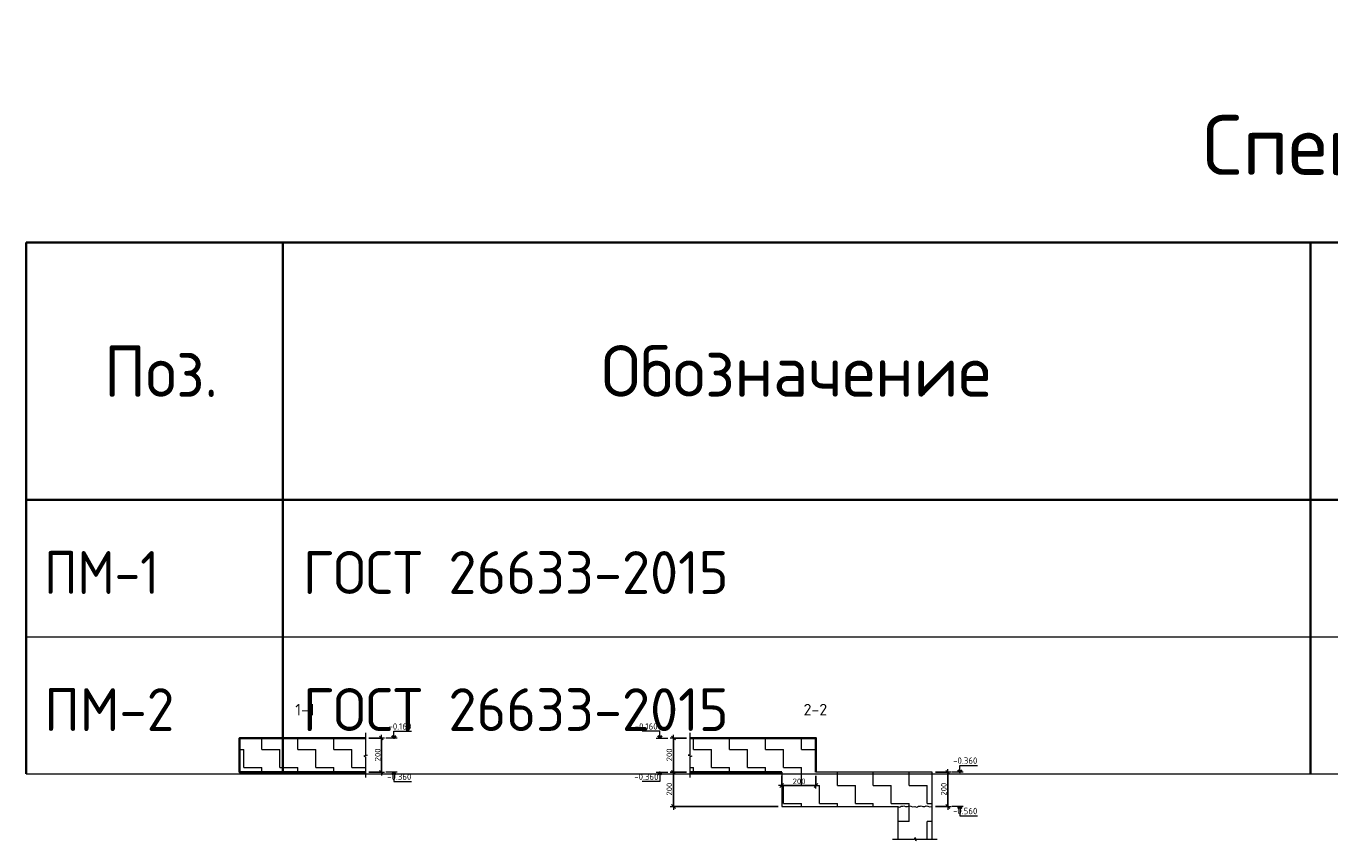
# Model space of a CAD drawing. Header units: metres. Extents: x -38 to 89, y -15 to 19.
# Tile 113 of 120: x 70.02 to 77.64, y 12.49 to 17.24. Entities that reach past the tile are written whole.
import ezdxf

# ---------------------------------------------------------------- set-up
doc = ezdxf.new("R2010")
doc.units = ezdxf.units.M
doc.header["$PDMODE"] = 65
doc.layers.add('XR$5$ВК__отв в полу 1-2 эт', color=220, linetype='Continuous', lineweight=25)
doc.layers.add('XR$5$Размерная линия_ общее', color=7, linetype='Continuous', lineweight=13)
doc.styles.add('ISOCPEUR', font='txt')
doc.dimstyles.new('DIMSTYLE_15', dxfattribs={"dimtxt": 0.033, "dimasz": 0.0375, "dimexe": 0, "dimexo": 0, "dimgap": 0.0165, "dimtad": 2, "dimdec": 0, "dimlfac": 1000, "dimrnd": 1, "dimzin": 12, "dimdsep": 46, "dimtxsty": 'ISOCPEUR', "dimblk1": 'ALL_ML_STRICH', "dimblk2": 'ALL_ML_STRICH', "dimsah": 1, "dimcen": 0, "dimclrd": 7, "dimclre": 256, "dimclrt": 7, "dimadec": 0, "dimazin": 0, "dimtfac": 1, "dimtdec": 0, "dimtix": 1, "dimtmove": 2, "dimatfit": 3, "dimfxl": 0, "dimtzin": 0, "dimlwd": 0, "dimlwe": -3, "dimarcsym": 0})
pattern_1 = [(0, (0.21, 0.21), (0.105, 0.105), [0.105, -0.105]), (90, (0.21, 0.21), (-0.105, 0.105), [0.105, -0.105])]

# ---------------------------------------------------------------- blocks, each defined once
blk = doc.blocks.new('ЭЛЕМЕНТ_УЗОРА_1')
at = {"color": 7, "linetype": 'Continuous', "lineweight": 13, "transparency": 33554687}
blk.add_line((72.0051, 12.8573), (72.0051, 12.8573), dxfattribs=at)
blk.add_lwpolyline([(72.0051, 13.1173), (72.0051, 12.9901), (72.0151, 12.9865), (71.9951, 12.9816), (72.0051, 12.9774), (72.0051, 12.8573)], dxfattribs=at)
blk = doc.blocks.new('ЭЛЕМЕНТ_УЗОРА_2')
at = {"color": 7, "linetype": 'Continuous', "lineweight": 13, "transparency": 33554687}
blk.add_line((73.8995, 12.8573), (73.8995, 12.8573), dxfattribs=at)
blk.add_lwpolyline([(73.8995, 13.1173), (73.8995, 12.9901), (73.8895, 12.9865), (73.9095, 12.9816), (73.8995, 12.9774), (73.8995, 12.8573)], dxfattribs=at)
blk = doc.blocks.new('ЭЛЕМЕНТ_УЗОРА_3')
at = {"color": 7, "linetype": 'Continuous', "lineweight": 13, "transparency": 33554687}
blk.add_line((75.343, 12.4969), (75.343, 12.4969), dxfattribs=at)
blk.add_lwpolyline([(75.083, 12.4969), (75.2101, 12.4969), (75.2138, 12.5069), (75.2187, 12.4869), (75.2229, 12.4969), (75.343, 12.4969)], dxfattribs=at)
blk = doc.blocks.new('ЭЛЕМЕНТ_УЗОРА_4')
at = {"color": 7, "linetype": 'Continuous', "lineweight": 13, "transparency": 33554687}
blk.add_line((75.313, 12.6873), (75.313, 12.6873), dxfattribs=at)
for points in [[(75.113, 12.6873), (75.123, 12.6843), (75.1273, 12.6857), (75.133, 12.6903), (75.143, 12.6903), (75.1491, 12.6911), (75.1585, 12.688), (75.1699, 12.6882), (75.1789, 12.6908), (75.1888, 12.6891), (75.1984, 12.685), (75.213, 12.6873)], [(75.213, 12.6873), (75.223, 12.6843), (75.2273, 12.6857), (75.233, 12.6903), (75.243, 12.6903), (75.2491, 12.6911), (75.2585, 12.688), (75.2699, 12.6882), (75.2789, 12.6908), (75.2888, 12.6891), (75.2984, 12.685), (75.313, 12.6873)]]:
    blk.add_lwpolyline(points, dxfattribs=at)
blk = doc.blocks.new('ALL_ML_STRICH')
at = {"color": 0, "linetype": 'ByBlock', "lineweight": -2}
for p, q in [((-1, 0), (0.5, 0)), ((-0.3, -0.3), (0.3, 0.3)), ((0, -0.5), (0, 0.5))]:
    blk.add_line(p, q, dxfattribs=at)
blk = doc.blocks.new('*D678')
at = {"layer": 'DEFPOINTS', "color": 7, "linetype": 'Continuous', "lineweight": 13, "transparency": 33554687}
for p in [(73.8995, 12.8873), (73.803, 12.6873), (74.435, 12.6873)]:
    blk.add_point(p, dxfattribs=at)
at = {"layer": 'XR$5$Размерная линия_ общее', "color": 253, "linetype": 'Continuous', "lineweight": -2, "true_color": 0xa0a0a0, "transparency": 33554687}
for p, q in [((73.8795, 12.8873), (73.803, 12.8873)), ((74.415, 12.6873), (73.803, 12.6873))]:
    blk.add_line(p, q, dxfattribs=at)
at = {"layer": 'XR$5$Размерная линия_ общее', "color": 7, "linetype": 'Continuous', "lineweight": -2, "transparency": 33554687}
blk.add_line((73.803, 12.6873), (73.803, 12.8873), dxfattribs=at)
at = {"layer": 'XR$5$Размерная линия_ общее', "color": 7, "linetype": 'Continuous', "lineweight": 13, "transparency": 33554687, "xscale": 0.0375, "yscale": 0.0375, "zscale": 0.0375}
for p, rotation in [((73.803, 12.8873), 90), ((73.803, 12.6873), 270)]:
    blk.add_blockref('ALL_ML_STRICH', p, dxfattribs=dict(at, rotation=rotation))
at = {"layer": 'XR$5$Размерная линия_ общее', "color": 7, "linetype": 'Continuous', "lineweight": 13, "transparency": 33554687, "insert": (73.779, 12.7889), "char_height": 0.033, "width": 0.099, "attachment_point": 5, "rotation": 90, "style": 'ISOCPEUR'}
blk.add_mtext('\\A1;{200}', dxfattribs=at)
blk = doc.blocks.new('*D679')
at = {"layer": 'DEFPOINTS', "color": 7, "linetype": 'Continuous', "lineweight": 13, "transparency": 33554687}
for p in [(73.8995, 13.0873), (73.803, 12.8873), (73.8995, 12.8873)]:
    blk.add_point(p, dxfattribs=at)
at = {"layer": 'XR$5$Размерная линия_ общее', "color": 253, "linetype": 'Continuous', "lineweight": -2, "true_color": 0xa0a0a0, "transparency": 33554687}
for p, q in [((73.8795, 13.0873), (73.803, 13.0873)), ((73.8795, 12.8873), (73.803, 12.8873))]:
    blk.add_line(p, q, dxfattribs=at)
at = {"layer": 'XR$5$Размерная линия_ общее', "color": 7, "linetype": 'Continuous', "lineweight": -2, "transparency": 33554687}
blk.add_line((73.803, 12.8873), (73.803, 13.0873), dxfattribs=at)
at = {"layer": 'XR$5$Размерная линия_ общее', "color": 7, "linetype": 'Continuous', "lineweight": 13, "transparency": 33554687, "xscale": 0.0375, "yscale": 0.0375, "zscale": 0.0375}
for p, rotation in [((73.803, 13.0873), 90), ((73.803, 12.8873), 270)]:
    blk.add_blockref('ALL_ML_STRICH', p, dxfattribs=dict(at, rotation=rotation))
at = {"layer": 'XR$5$Размерная линия_ общее', "color": 7, "linetype": 'Continuous', "lineweight": 13, "transparency": 33554687, "insert": (73.779, 12.9889), "char_height": 0.033, "width": 0.099, "attachment_point": 5, "rotation": 90, "style": 'ISOCPEUR'}
blk.add_mtext('\\A1;{200}', dxfattribs=at)
blk = doc.blocks.new('*D680')
at = {"layer": 'DEFPOINTS', "color": 7, "linetype": 'Continuous', "lineweight": 13, "transparency": 33554687}
for p in [(75.313, 12.8873), (75.313, 12.6873), (75.4054, 12.6873)]:
    blk.add_point(p, dxfattribs=at)
at = {"layer": 'XR$5$Размерная линия_ общее', "color": 253, "linetype": 'Continuous', "lineweight": -2, "true_color": 0xa0a0a0, "transparency": 33554687}
for p, q in [((75.333, 12.8873), (75.4054, 12.8873)), ((75.333, 12.6873), (75.4054, 12.6873))]:
    blk.add_line(p, q, dxfattribs=at)
at = {"layer": 'XR$5$Размерная линия_ общее', "color": 7, "linetype": 'Continuous', "lineweight": -2, "transparency": 33554687}
blk.add_line((75.4054, 12.6873), (75.4054, 12.8873), dxfattribs=at)
at = {"layer": 'XR$5$Размерная линия_ общее', "color": 7, "linetype": 'Continuous', "lineweight": 13, "transparency": 33554687, "xscale": 0.0375, "yscale": 0.0375, "zscale": 0.0375}
for p, rotation in [((75.4054, 12.8873), 90), ((75.4054, 12.6873), 270)]:
    blk.add_blockref('ALL_ML_STRICH', p, dxfattribs=dict(at, rotation=rotation))
at = {"layer": 'XR$5$Размерная линия_ общее', "color": 7, "linetype": 'Continuous', "lineweight": 13, "transparency": 33554687, "insert": (75.3814, 12.7889), "char_height": 0.033, "width": 0.099, "attachment_point": 5, "rotation": 90, "style": 'ISOCPEUR'}
blk.add_mtext('\\A1;{200}', dxfattribs=at)
blk = doc.blocks.new('*D681')
at = {"layer": 'DEFPOINTS', "color": 7, "linetype": 'Continuous', "lineweight": 13, "transparency": 33554687}
for p in [(74.435, 12.8873), (74.635, 12.8873), (74.435, 12.8105)]:
    blk.add_point(p, dxfattribs=at)
at = {"layer": 'XR$5$Размерная линия_ общее', "color": 253, "linetype": 'Continuous', "lineweight": -2, "true_color": 0xa0a0a0, "transparency": 33554687}
for p, q in [((74.435, 12.8673), (74.435, 12.8105)), ((74.635, 12.8673), (74.635, 12.8105))]:
    blk.add_line(p, q, dxfattribs=at)
at = {"layer": 'XR$5$Размерная линия_ общее', "color": 7, "linetype": 'Continuous', "lineweight": -2, "transparency": 33554687}
blk.add_line((74.435, 12.8105), (74.635, 12.8105), dxfattribs=at)
at = {"layer": 'XR$5$Размерная линия_ общее', "color": 7, "linetype": 'Continuous', "lineweight": 13, "transparency": 33554687, "xscale": 0.0375, "yscale": 0.0375, "zscale": 0.0375, "rotation": 180}
blk.add_blockref('ALL_ML_STRICH', (74.435, 12.8105), dxfattribs=at)
at = {"layer": 'XR$5$Размерная линия_ общее', "color": 7, "linetype": 'Continuous', "lineweight": 13, "transparency": 33554687, "xscale": 0.0375, "yscale": 0.0375, "zscale": 0.0375}
blk.add_blockref('ALL_ML_STRICH', (74.635, 12.8105), dxfattribs=at)
at = {"layer": 'XR$5$Размерная линия_ общее', "color": 7, "linetype": 'Continuous', "lineweight": 13, "transparency": 33554687, "insert": (74.5366, 12.8345), "char_height": 0.033, "width": 0.099, "attachment_point": 5, "style": 'ISOCPEUR'}
blk.add_mtext('\\A1;{200}', dxfattribs=at)
blk = doc.blocks.new('*D711')
at = {"layer": 'DEFPOINTS', "color": 7, "linetype": 'Continuous', "lineweight": 13, "transparency": 33554687}
for p in [(72.0051, 13.0873), (72.0975, 13.0873), (72.0051, 12.8873)]:
    blk.add_point(p, dxfattribs=at)
at = {"layer": 'XR$5$Размерная линия_ общее', "color": 253, "linetype": 'Continuous', "lineweight": -2, "true_color": 0xa0a0a0, "transparency": 33554687}
for p, q in [((72.0251, 13.0873), (72.0975, 13.0873)), ((72.0251, 12.8873), (72.0975, 12.8873))]:
    blk.add_line(p, q, dxfattribs=at)
at = {"layer": 'XR$5$Размерная линия_ общее', "color": 7, "linetype": 'Continuous', "lineweight": -2, "transparency": 33554687}
blk.add_line((72.0975, 13.0873), (72.0975, 12.8873), dxfattribs=at)
at = {"layer": 'XR$5$Размерная линия_ общее', "color": 7, "linetype": 'Continuous', "lineweight": 13, "transparency": 33554687, "xscale": 0.0375, "yscale": 0.0375, "zscale": 0.0375}
for p, rotation in [((72.0975, 13.0873), 90), ((72.0975, 12.8873), 270)]:
    blk.add_blockref('ALL_ML_STRICH', p, dxfattribs=dict(at, rotation=rotation))
at = {"layer": 'XR$5$Размерная линия_ общее', "color": 7, "linetype": 'Continuous', "lineweight": 13, "transparency": 33554687, "insert": (72.076, 12.9889), "char_height": 0.033, "width": 0.099, "attachment_point": 5, "rotation": 90, "style": 'ISOCPEUR'}
blk.add_mtext('\\A1;{200}', dxfattribs=at)
blk = doc.blocks.new('СЛОЖНЫЙ_ОБЪЕКТ_17')
at = {"color": 7, "linetype": 'Continuous', "lineweight": 13, "transparency": 33554687}
blk.add_line((72.1905, 13.0873), (72.1238, 13.0873), dxfattribs=at)
at = {"color": 7, "linetype": 'Continuous', "lineweight": 35, "transparency": 33554687}
blk.add_lwpolyline([(72.1584, 13.0994), (72.1705, 13.0873), (72.1826, 13.0994)], dxfattribs=at)
at = {"color": 7, "linetype": 'Continuous', "lineweight": 13, "transparency": 33554687}
blk.add_lwpolyline([(72.1705, 13.0873), (72.1705, 13.1273), (72.2728, 13.1273)], dxfattribs=at)
blk = doc.blocks.new('СЛОЖНЫЙ_ОБЪЕКТ_18')
at = {"color": 7, "linetype": 'Continuous', "lineweight": 13, "transparency": 33554687}
blk.add_line((72.1905, 12.8873), (72.1238, 12.8873), dxfattribs=at)
at = {"color": 7, "linetype": 'Continuous', "lineweight": 35, "transparency": 33554687}
blk.add_lwpolyline([(72.1584, 12.8752), (72.1705, 12.8873), (72.1826, 12.8752)], dxfattribs=at)
at = {"color": 7, "linetype": 'Continuous', "lineweight": 13, "transparency": 33554687}
blk.add_lwpolyline([(72.1705, 12.8873), (72.1705, 12.8333), (72.2728, 12.8333)], dxfattribs=at)
blk = doc.blocks.new('СЛОЖНЫЙ_ОБЪЕКТ_19')
at = {"color": 7, "linetype": 'Continuous', "lineweight": 13, "transparency": 33554687}
blk.add_line((75.4954, 12.8873), (75.4287, 12.8873), dxfattribs=at)
at = {"color": 7, "linetype": 'Continuous', "lineweight": 35, "transparency": 33554687}
blk.add_lwpolyline([(75.4633, 12.8994), (75.4754, 12.8873), (75.4875, 12.8994)], dxfattribs=at)
at = {"color": 7, "linetype": 'Continuous', "lineweight": 13, "transparency": 33554687}
blk.add_lwpolyline([(75.4754, 12.8873), (75.4754, 12.9273), (75.5777, 12.9273)], dxfattribs=at)
blk = doc.blocks.new('СЛОЖНЫЙ_ОБЪЕКТ_20')
at = {"color": 7, "linetype": 'Continuous', "lineweight": 13, "transparency": 33554687}
blk.add_line((75.4954, 12.6873), (75.4287, 12.6873), dxfattribs=at)
at = {"color": 7, "linetype": 'Continuous', "lineweight": 35, "transparency": 33554687}
blk.add_lwpolyline([(75.4633, 12.6752), (75.4754, 12.6873), (75.4875, 12.6752)], dxfattribs=at)
at = {"color": 7, "linetype": 'Continuous', "lineweight": 13, "transparency": 33554687}
blk.add_lwpolyline([(75.4754, 12.6873), (75.4754, 12.6333), (75.5777, 12.6333)], dxfattribs=at)
blk = doc.blocks.new('СЛОЖНЫЙ_ОБЪЕКТ_21')
at = {"color": 7, "linetype": 'Continuous', "lineweight": 13, "transparency": 33554687}
blk.add_line((73.703, 13.0873), (73.7697, 13.0873), dxfattribs=at)
blk.add_lwpolyline([(73.723, 13.0873), (73.723, 13.1273), (73.6207, 13.1273)], dxfattribs=at)
at = {"color": 7, "linetype": 'Continuous', "lineweight": 35, "transparency": 33554687}
blk.add_lwpolyline([(73.7351, 13.0994), (73.723, 13.0873), (73.7109, 13.0994)], dxfattribs=at)
blk = doc.blocks.new('СЛОЖНЫЙ_ОБЪЕКТ_22')
at = {"color": 7, "linetype": 'Continuous', "lineweight": 13, "transparency": 33554687}
blk.add_line((73.703, 12.8873), (73.7697, 12.8873), dxfattribs=at)
blk.add_lwpolyline([(73.723, 12.8873), (73.723, 12.8333), (73.6207, 12.8333)], dxfattribs=at)
at = {"color": 7, "linetype": 'Continuous', "lineweight": 35, "transparency": 33554687}
blk.add_lwpolyline([(73.7351, 12.8752), (73.723, 12.8873), (73.7109, 12.8752)], dxfattribs=at)

msp = doc.modelspace()

# ---------------------------------------------------------------- hatches: boundary and pattern name
at = {"linetype": 'Continuous', "lineweight": 13, "transparency": 33554687}
h = msp.add_hatch(dxfattribs=at)
h.set_pattern_fill('____', scale=0.105, style=0, pattern_type=2)
h.set_pattern_definition(pattern_1)
h.paths.add_polyline_path([(71.2696, 13.0873), (71.2696, 12.8873), (72.0051, 12.8873), (72.0051, 13.0873)], flags=0)
h = msp.add_hatch(dxfattribs=at)
h.set_pattern_fill('____', scale=0.105, style=0, pattern_type=2)
h.set_pattern_definition(pattern_1)
h.paths.add_polyline_path([(74.435, 12.6873), (75.313, 12.6873), (75.313, 12.8873), (74.635, 12.8873), (74.635, 13.0873), (73.8995, 13.0873), (73.8995, 12.8873), (74.435, 12.8873)], flags=0)
h = msp.add_hatch(dxfattribs=at)
h.set_pattern_fill('____', color=254, scale=0.105, angle=90, style=0, pattern_type=2)
h.set_pattern_definition([(90, (-0.21, 0.21), (-0.105, 0.105), [0.105, -0.105]), (180, (-0.21, 0.21), (-0.105, -0.105), [0.105, -0.105])])
h.paths.add_polyline_path([(75.113, 12.4969), (75.313, 12.4969), (75.313, 12.6873), (75.113, 12.6873)], flags=0)

# ---------------------------------------------------------------- linework, layer by layer
at = {"color": 7, "linetype": 'Continuous', "lineweight": 35, "transparency": 33554687}
for p, q in [((70.0231, 15.9779), (88.5231, 15.9779)), ((70.0231, 15.9779), (70.0231, 14.4779)), ((70.0231, 14.4779), (70.0231, 15.9779)), ((71.5231, 15.9779), (71.5231, 14.4779)), ((77.5231, 15.9779), (77.5231, 14.4779)), ((88.5231, 14.4779), (70.0231, 14.4779)), ((70.0231, 14.4779), (70.0231, 13.6779)), ((71.5231, 14.4779), (71.5231, 13.6779)), ((77.5231, 14.4779), (77.5231, 13.6779)), ((70.0231, 13.6779), (70.0231, 12.8779)), ((71.5231, 13.6779), (71.5231, 12.8779)), ((77.5231, 13.6779), (77.5231, 12.8779)), ((74.435, 12.8873), (73.8995, 12.8873))]:
    msp.add_line(p, q, dxfattribs=at)
at = {"color": 7, "linetype": 'Continuous', "lineweight": 13, "transparency": 33554687}
for p, q in [((70.0231, 13.6779), (88.5231, 13.6779)), ((70.0231, 12.8779), (88.5231, 12.8779))]:
    msp.add_line(p, q, dxfattribs=at)
at = {"color": 7, "linetype": 'Continuous', "lineweight": 35, "transparency": 33554687}
for points in [[(72.0051, 13.0873), (71.2696, 13.0873), (71.2696, 12.8873), (72.0051, 12.8873)], [(73.8995, 13.0873), (74.635, 13.0873), (74.635, 12.8873)]]:
    msp.add_lwpolyline(points, dxfattribs=at)
at = {"layer": 'XR$5$ВК__отв в полу 1-2 эт', "color": 7, "linetype": 'Continuous', "lineweight": 13, "transparency": 33554687}
for p, q in [((75.313, 12.8873), (74.635, 12.8873)), ((75.313, 12.6873), (75.313, 12.8873)), ((75.113, 12.6873), (75.113, 12.4969)), ((75.313, 12.4969), (75.313, 12.6873))]:
    msp.add_line(p, q, dxfattribs=at)
msp.add_lwpolyline([(74.435, 12.8873), (74.435, 12.6873), (75.113, 12.6873)], dxfattribs=at)

# ---------------------------------------------------------------- block references
at = {"color": 7, "linetype": 'Continuous', "lineweight": 13, "transparency": 33554687}
for name in ['ЭЛЕМЕНТ_УЗОРА_1', 'ЭЛЕМЕНТ_УЗОРА_2', 'ЭЛЕМЕНТ_УЗОРА_4', 'ЭЛЕМЕНТ_УЗОРА_3']:
    msp.add_blockref(name, (0, 0), dxfattribs=at)
at = {"color": 7, "linetype": 'Continuous', "lineweight": 35, "transparency": 33554687}
for name in ['СЛОЖНЫЙ_ОБЪЕКТ_17', 'СЛОЖНЫЙ_ОБЪЕКТ_21', 'СЛОЖНЫЙ_ОБЪЕКТ_18', 'СЛОЖНЫЙ_ОБЪЕКТ_22', 'СЛОЖНЫЙ_ОБЪЕКТ_19', 'СЛОЖНЫЙ_ОБЪЕКТ_20']:
    msp.add_blockref(name, (0, 0), dxfattribs=at)

# ---------------------------------------------------------------- texts
at = {"color": 7, "linetype": 'Continuous', "lineweight": 35, "transparency": 33554687, "attachment_point": 7, "style": 'ISOCPEUR'}
for s, insert, char_height, width in [('\\W0.99;Спецификация материалов', (76.8931, 16.2779), 0.35, 6.11929), ('\\W0.97;Обозначение', (73.3822, 15.0788), 0.3, 2.499411), ('\\W0.92;Поз.', (70.4786, 15.0774), 0.3, 0.872985)]:
    msp.add_mtext(s, dxfattribs=dict(at, insert=insert, char_height=char_height, width=width))
at = {"color": 7, "linetype": 'Continuous', "lineweight": 13, "transparency": 33554687, "style": 'ISOCPEUR'}
for s, insert, char_height, width, attachment_point in [('\\W0.88;ПМ-1', (70.1286, 13.928), 0.25, 0.834528, 7), ('\\W0.96;ГОСТ 26633-2015', (71.6386, 13.928), 0.25, 2.718623, 7), ('\\W0.94;ПМ-2', (70.1286, 13.128), 0.25, 0.891944, 7), ('\\W0.96;ГОСТ 26633-2015', (71.6386, 13.128), 0.25, 2.718623, 7), ('\\A1;{\\fISOCPEUR|i0|b0;\\H0.037500;\\W1.000000;\\C7;-0.160}\\P', (72.2728, 13.1365), 0.0375, 0.151875, 9), ('\\A1;{\\fISOCPEUR|i0|b0;\\H0.037500;\\W1.000000;\\C7;-0.160}\\P', (73.7107, 13.1365), 0.0375, 0.151875, 9), ('\\A1;{\\fISOCPEUR|i0|b0;\\H0.037500;\\W1.000000;\\C7;-0.360}\\P', (75.5777, 12.9365), 0.0375, 0.160312, 9), ('\\A1;{\\fISOCPEUR|i0|b0;\\H0.037500;\\W1.000000;\\C7;-0.360}\\P', (72.2728, 12.8425), 0.0375, 0.160312, 9), ('\\A1;{\\fISOCPEUR|i0|b0;\\H0.037500;\\W1.000000;\\C7;-0.360}\\P', (73.7157, 12.8425), 0.0375, 0.160312, 9), ('\\A1;{\\fISOCPEUR|i0|b0;\\H0.037500;\\W1.000000;\\C7;-0.560}\\P', (75.5777, 12.6425), 0.0375, 0.160312, 9)]:
    msp.add_mtext(s, dxfattribs=dict(at, insert=insert, char_height=char_height, width=width, attachment_point=attachment_point))
at = {"color": 7, "linetype": 'Continuous', "lineweight": 50, "transparency": 33554687, "char_height": 0.0675, "attachment_point": 5, "style": 'ISOCPEUR'}
for s, insert, width in [('\\A1;{\\fISOCPEUR|i0|b0;\\H0.067500;\\W1.000000;\\C7;1-1}\\P', (71.6518, 13.2527), 0.139696), ('\\A1;{\\fISOCPEUR|i0|b0;\\H0.067500;\\W1.000000;\\C7;2-2}\\P', (74.6318, 13.2527), 0.172565)]:
    msp.add_mtext(s, dxfattribs=dict(at, insert=insert, width=width))

# ---------------------------------------------------------------- dimensions: what is measured, and where the dimension line sits
at = {"layer": 'XR$5$Размерная линия_ общее', "color": 7, "linetype": 'Continuous', "lineweight": 13, "transparency": 33554687}
for base, p1, p2, angle, picture, middle in [((72.0975, 12.8873), (72.0251, 13.0873), (72.0251, 12.8873), 270, '*D711', (72.076, 12.9889)), ((73.803, 13.0873), (73.8795, 12.8873), (73.8795, 13.0873), 90, '*D679', (73.779, 12.9889)), ((73.803, 12.8873), (74.415, 12.6873), (73.8795, 12.8873), 90, '*D678', (73.779, 12.7889)), ((75.4054, 12.8873), (75.333, 12.6873), (75.333, 12.8873), 90, '*D680', (75.3814, 12.7889))]:
    dim = msp.add_linear_dim(base=base, p1=p1, p2=p2, angle=angle, dimstyle='DIMSTYLE_15', override={"dimpost": '<>', "dimclrd": 7, "dimclre": 253, "dimclrt": 7, "dimlwd": 0, "dimlwe": 65533}, dxfattribs=at)
    dim.commit()
    dim.dimension.update_dxf_attribs({"geometry": picture, "text_midpoint": middle, "dimtype": 160})
dim = msp.add_linear_dim(base=(74.635, 12.8105), p1=(74.435, 12.8673), p2=(74.635, 12.8673), dimstyle='DIMSTYLE_15', override={"dimpost": '<>', "dimclrd": 7, "dimclre": 253, "dimclrt": 7, "dimlwd": 0, "dimlwe": 65533}, dxfattribs=at)
dim.commit()
dim.dimension.update_dxf_attribs({"geometry": '*D681', "text_midpoint": (74.5366, 12.8345), "dimtype": 160})

doc.saveas('drawing.dxf')
